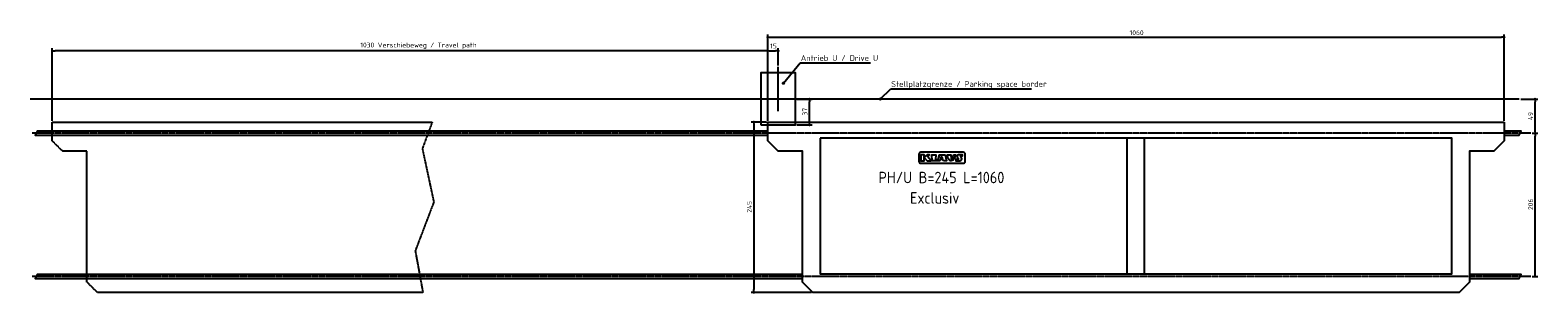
# Model space of a CAD drawing. Extents: x -10768 to 10936, y -2800 to 992.
import ezdxf

# ---------------------------------------------------------------- set-up
doc = ezdxf.new("R2010")
doc.units = 0
doc.linetypes.add('GEN3', pattern=[6.25, 5, -1.25])
doc.linetypes.add('GEN7', pattern=[15, 10, -2.5, 0, -2.5])
doc.layers.get('0').update_dxf_attribs({"linetype": 'CONTINUOUS'})
doc.layers.get('DEFPOINTS').update_dxf_attribs({"linetype": 'CONTINUOUS'})
for name, color, linetype in [('3', 6, 'GEN3'), ('4', 3, 'CONTINUOUS'), ('5', 3, 'CONTINUOUS'), ('7', 4, 'GEN7'), ('SICHTBARE_KANTEN_DIN_', 7, 'CONTINUOUS')]:
    doc.layers.add(name, color=color, linetype=linetype)
doc.styles.get("Standard").update_dxf_attribs({"font": 'ISOCP.SHX'})
doc.dimstyles.get("Standard").update_dxf_attribs({"dimtxt": 2.5, "dimasz": 2.5, "dimexe": 1.25, "dimexo": 0.625, "dimtad": 1, "dimcen": 2.5, "dimazin": 3, "dimtfac": 1, "dimtmove": 0, "dimatfit": 3})

# ---------------------------------------------------------------- blocks, each defined once
blk = doc.blocks.new('PUNKT')
at = {"layer": '4', "color": 0, "linetype": 'BYBLOCK'}
blk.add_line((-0.5, 0), (-1, 0), dxfattribs=at)
at = {"layer": '4', "color": 0, "linetype": 'BYBLOCK', "const_width": 0.5}
blk.add_lwpolyline([(-0.25, 0, 1), (0.25, 0, 1)], format="xyb", close=True, dxfattribs=at)
blk = doc.blocks.new('*U30')
at = {"layer": '5', "color": 2}
blk.add_text('206', height=70, rotation=90, dxfattribs=at).set_placement((10866, -1594))
blk = doc.blocks.new('*D12')
at = {"layer": '5'}
for p, q in [((10856, -490), (10936, -490)), ((10896, -2510), (10896, -530)), ((10856, -2550), (10936, -2550))]:
    blk.add_line(p, q, dxfattribs=at)
at = {"layer": 'DEFPOINTS', "color": 0}
for p in [(10836, -490), (10896, -490), (10836, -2550)]:
    blk.add_point(p, dxfattribs=at)
blk.add_blockref('*U30', (0, 0))
at = {"layer": '5', "xscale": 40, "yscale": 40, "zscale": 40}
for p, rotation in [((10896, -490), 90), ((10896, -2550), 270)]:
    blk.add_blockref('PUNKT', p, dxfattribs=dict(at, rotation=rotation))
blk = doc.blocks.new('*U31')
at = {"layer": '5', "color": 2}
blk.add_text('245', height=70, rotation=90, dxfattribs=at).set_placement((-380, -1633))
blk = doc.blocks.new('*D13')
at = {"layer": '5'}
for p, q in [((-170, -330), (-390, -330)), ((-350, -370), (-350, -2740)), ((479, -2780), (-390, -2780))]:
    blk.add_line(p, q, dxfattribs=at)
at = {"layer": 'DEFPOINTS', "color": 0}
for p in [(-150, -330), (-350, -2780), (499, -2780)]:
    blk.add_point(p, dxfattribs=at)
blk.add_blockref('*U31', (0, 0))
at = {"layer": '5', "xscale": 40, "yscale": 40, "zscale": 40}
for p, rotation in [((-350, -330), 90), ((-350, -2780), 270)]:
    blk.add_blockref('PUNKT', p, dxfattribs=dict(at, rotation=rotation))
blk = doc.blocks.new('*U32')
at = {"layer": '5', "color": 2}
blk.add_text('49', height=70, rotation=90, dxfattribs=at).set_placement((10866, -300))
blk = doc.blocks.new('*D14')
at = {"layer": '5'}
for p, q in [((10689, 0), (10936, 0)), ((10896, -450), (10896, -40)), ((10856, -490), (10936, -490))]:
    blk.add_line(p, q, dxfattribs=at)
at = {"layer": 'DEFPOINTS', "color": 0}
for p in [(10669, 0), (10896, 0), (10836, -490)]:
    blk.add_point(p, dxfattribs=at)
blk.add_blockref('*U32', (0, 0))
at = {"layer": '5', "xscale": 40, "yscale": 40, "zscale": 40}
for p, rotation in [((10896, 0), 90), ((10896, -490), 270)]:
    blk.add_blockref('PUNKT', p, dxfattribs=dict(at, rotation=rotation))
blk = doc.blocks.new('*U33')
at = {"layer": '5', "color": 2}
blk.add_text('15', height=70, dxfattribs=at).set_placement((-116, 729))
blk = doc.blocks.new('*D15')
at = {"layer": '5'}
for p, q in [((-150, -310), (-150, 734)), ((-110, 694), (-40, 694)), ((0, 485), (0, 734))]:
    blk.add_line(p, q, dxfattribs=at)
at = {"layer": 'DEFPOINTS', "color": 0}
for p in [(0, 694), (0, 465), (-150, -330)]:
    blk.add_point(p, dxfattribs=at)
blk.add_blockref('*U33', (0, 0))
at = {"layer": '5', "xscale": 40, "yscale": 40, "zscale": 40, "rotation": 180}
blk.add_blockref('PUNKT', (-150, 694), dxfattribs=at)
at = {"layer": '5', "xscale": 40, "yscale": 40, "zscale": 40}
blk.add_blockref('PUNKT', (0, 694), dxfattribs=at)
blk = doc.blocks.new('*U34')
at = {"layer": '5', "color": 2}
blk.add_text('1030 Verschiebeweg / Travel path', height=70, dxfattribs=at).set_placement((-6015, 744))
blk = doc.blocks.new('*D16')
at = {"layer": '5'}
for p, q in [((-10450, -310), (-10450, 734)), ((-190, 694), (-10410, 694)), ((-150, -50), (-150, 734))]:
    blk.add_line(p, q, dxfattribs=at)
at = {"layer": 'DEFPOINTS', "color": 0}
for p in [(-10450, 694), (-150, -70), (-10450, -330)]:
    blk.add_point(p, dxfattribs=at)
blk.add_blockref('*U34', (0, 0))
at = {"layer": '5', "xscale": 40, "yscale": 40, "zscale": 40, "rotation": 180}
blk.add_blockref('PUNKT', (-10450, 694), dxfattribs=at)
at = {"layer": '5', "xscale": 40, "yscale": 40, "zscale": 40}
blk.add_blockref('PUNKT', (-150, 694), dxfattribs=at)
blk = doc.blocks.new('*U35')
at = {"layer": '5', "color": 2}
blk.add_text('1060', height=70, dxfattribs=at).set_placement((5059, 921))
blk = doc.blocks.new('*D17')
at = {"layer": '5'}
for p, q in [((-150, -310), (-150, 931)), ((-110, 891), (10410, 891)), ((10450, -310), (10450, 931))]:
    blk.add_line(p, q, dxfattribs=at)
at = {"layer": 'DEFPOINTS', "color": 0}
for p in [(10450, 891), (-150, -330), (10450, -330)]:
    blk.add_point(p, dxfattribs=at)
blk.add_blockref('*U35', (0, 0))
at = {"layer": '5', "xscale": 40, "yscale": 40, "zscale": 40, "rotation": 180}
blk.add_blockref('PUNKT', (-150, 891), dxfattribs=at)
at = {"layer": '5', "xscale": 40, "yscale": 40, "zscale": 40}
blk.add_blockref('PUNKT', (10450, 891), dxfattribs=at)
blk = doc.blocks.new('*U28')
at = {"linetype": 'CONTINUOUS'}
for p, q in [((1459, 2), (1458, 0)), ((1461, 6), (1459, 2)), ((1464, 8), (1461, 6)), ((1467, 10), (1464, 8)), ((1474, 8), (1467, 10)), ((1474, 8), (1475, 6)), ((1475, 6), (1478, 2)), ((1478, 2), (1478, 0)), ((1458, 0), (1461, -6)), ((1461, -6), (1461, -7)), ((1469, -10), (1461, -7)), ((1474, -7), (1469, -10)), ((1476, -6), (1474, -7)), ((1478, 0), (1476, -6))]:
    blk.add_line(p, q, dxfattribs=at)
for points in [[(1459, 2), (1458, 0), (1478, 0)], [(1461, 6), (1459, 2), (1478, 2)], [(1464, 8), (1461, 6), (1475, 6)], [(1467, 10), (1464, 8), (1474, 8)], [(1458, 0), (1461, -6), (1476, -6)], [(1461, -6), (1461, -7), (1474, -7)]]:
    blk.add_solid(points, dxfattribs=at)
at = {"linetype": 'CONTINUOUS', "extrusion": (0, 0, -1)}
for points in [[(-1459, 2), (-1478, 2), (-1478, 0)], [(-1461, 6), (-1475, 6), (-1478, 2)], [(-1464, 8), (-1474, 8), (-1475, 6)], [(-1458, 0), (-1478, 0), (-1476, -6)], [(-1461, -6), (-1476, -6), (-1474, -7)], [(-1461, -7), (-1474, -7), (-1469, -10)]]:
    blk.add_solid(points, dxfattribs=at)
blk = doc.blocks.new('*U29')
at = {"linetype": 'CONTINUOUS'}
for p, q in [((66, 231), (65, 229)), ((65, 229), (67, 223)), ((67, 236), (66, 231)), ((70, 237), (67, 236)), ((67, 223), (68, 222)), ((76, 219), (68, 222)), ((74, 239), (70, 237)), ((81, 237), (74, 239)), ((81, 222), (76, 219)), ((81, 237), (82, 236)), ((83, 223), (81, 222)), ((82, 236), (85, 231)), ((84, 229), (83, 223)), ((85, 231), (84, 229))]:
    blk.add_line(p, q, dxfattribs=at)
for points in [[(66, 231), (65, 229), (84, 229)], [(65, 229), (67, 223), (83, 223)], [(67, 236), (66, 231), (85, 231)], [(70, 237), (67, 236), (82, 236)], [(67, 223), (68, 222), (81, 222)], [(74, 239), (70, 237), (81, 237)]]:
    blk.add_solid(points, dxfattribs=at)
at = {"linetype": 'CONTINUOUS', "extrusion": (0, 0, -1)}
for points in [[(-65, 229), (-84, 229), (-83, 223)], [(-66, 231), (-85, 231), (-84, 229)], [(-67, 236), (-82, 236), (-85, 231)], [(-67, 223), (-83, 223), (-81, 222)], [(-68, 222), (-81, 222), (-76, 219)], [(-70, 237), (-81, 237), (-82, 236)]]:
    blk.add_solid(points, dxfattribs=at)
blk = doc.blocks.new('*U36')
at = {"layer": '5', "color": 2}
blk.add_text('37', height=70, rotation=90, dxfattribs=at).set_placement((420, -234))
blk = doc.blocks.new('*D18')
at = {"layer": '5'}
for p, q in [((270, 0), (490, 0)), ((450, -330), (450, -40)), ((270, -370), (490, -370))]:
    blk.add_line(p, q, dxfattribs=at)
at = {"layer": 'DEFPOINTS', "color": 0}
for p in [(250, 0), (450, 0), (250, -370)]:
    blk.add_point(p, dxfattribs=at)
blk.add_blockref('*U36', (0, 0))
at = {"layer": '5', "xscale": 40, "yscale": 40, "zscale": 40}
for p, rotation in [((450, 0), 90), ((450, -370), 270)]:
    blk.add_blockref('PUNKT', p, dxfattribs=dict(at, rotation=rotation))

msp = doc.modelspace()

# ---------------------------------------------------------------- linework, layer by layer
for p, q in [((0, -174.614), (0, 464.757)), ((74.869, 229.249), (317.928, 522.568)), ((317.928, 522.568), (1329.113, 522.568)), ((10668.832, 0), (-10768.032, 0)), ((1468.337, 0), (1619.532, 148.853)), ((1619.532, 148.853), (3646.804, 148.853)), ((5025, -2511.819), (5025, -561.819)), ((5275, -2511.819), (5275, -561.819))]:
    msp.add_line(p, q)
for points in [[(-250, -370), (250, -370), (250, 380), (-250, 380)], [(2151.842, -826.436), (2180.134, -800.967), (2144.463, -800.967), (2100.329, -833.37), (2100.329, -800.967), (2051.727, -800.967), (2052.305, -886.608), (2100.329, -886.608), (2100.329, -840.892), (2144.335, -886.608), (2202.757, -886.608)], [(2216.161, -886.886), (2210.906, -800.967), (2269.702, -800.967), (2264.097, -866.344), (2284.93, -866.932), (2281.713, -886.886)], [(2378.502, -886.886), (2370.014, -866.344), (2330.662, -866.344), (2320.073, -886.886), (2296.518, -886.886), (2320.813, -800.967), (2401.916, -800.967), (2421.659, -886.886)], [(2337.117, -851.513), (2351.494, -828.166), (2364.011, -851.513)], [(2524.925, -800.967), (2553.163, -800.967), (2533.245, -857.077), (2518.545, -875.041), (2503.845, -883.786), (2491.684, -886.168), (2478.016, -885.124), (2460.053, -872.805), (2447.149, -852.623), (2441.203, -834.382), (2438.251, -816.859), (2436.715, -800.967), (2486.94, -800.967), (2489.227, -853.047), (2489.967, -857.864), (2490.412, -858.885), (2490.879, -859.851), (2491.299, -860.612), (2491.684, -861.2), (2492.046, -861.649), (2492.396, -861.992), (2492.746, -862.261), (2493.108, -862.488), (2493.491, -862.702), (2493.892, -862.905), (2494.306, -863.094), (2494.728, -863.266), (2495.154, -863.42), (2495.578, -863.551), (2495.995, -863.658), (2496.402, -863.737), (2496.792, -863.786), (2497.17, -863.809), (2497.536, -863.809), (2497.893, -863.789), (2498.245, -863.752), (2498.594, -863.703), (2498.942, -863.645), (2499.292, -863.582), (2499.646, -863.515), (2500.003, -863.443), (2500.359, -863.363), (2500.712, -863.273), (2501.059, -863.169), (2501.398, -863.048), (2501.727, -862.907), (2502.041, -862.744), (2502.341, -862.556), (2502.628, -862.346), (2502.904, -862.117), (2503.174, -861.872), (2503.441, -861.614), (2503.707, -861.346), (2503.976, -861.072), (2504.251, -860.794), (2504.537, -860.504), (2504.853, -860.145), (2505.218, -859.647), (2505.651, -858.942), (2506.174, -857.96), (2506.806, -856.633), (2507.568, -854.891), (2508.478, -852.665), (2509.56, -849.87), (2510.848, -846.358), (2512.378, -841.963), (2514.186, -836.519), (2516.308, -829.863), (2518.781, -821.829), (2521.641, -812.252)]]:
    msp.add_lwpolyline(points, close=True)
for points in [[(-149.644, -460), (-10666.102, -460), (-10696.102, -520), (-149.644, -520)], [(10450.356, -520), (10665.585, -520), (10695.585, -460), (10450.356, -460)], [(2489.967, -857.864), (2489.888, -857.681)], [(349.356, -2520), (-10666.102, -2520), (-10696.102, -2580), (349.356, -2580)], [(9951.356, -2580), (10665.585, -2580), (10695.585, -2520), (9951.356, -2520)]]:
    msp.add_lwpolyline(points)
for points in [[(2054.017, -922.111), (2663.382, -922.111, 0.414213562), (2692.182, -893.311), (2692.182, -793.237, 0.414213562), (2663.382, -764.437), (2054.017, -764.437, 0.414213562), (2025.217, -793.237), (2025.217, -893.311, 0.414213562)], [(2639.405, -844.247), (2627.906, -823.26, -0.569920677), (2631.852, -816.598), (2651.839, -816.598), (2652.915, -800.967), (2593.35, -800.967, 0.562128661), (2577.364, -827.242), (2594.5, -860.347, -0.562128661), (2590.504, -866.915), (2556.905, -866.915), (2557.505, -883.133), (2557.644, -886.886), (2614.148, -886.886, 0.569920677)]]:
    msp.add_lwpolyline(points, format="xyb", close=True)
for centre in [(74.869, 229.249), (1468.337, 0)]:
    msp.add_circle(centre, 10)
at = {"layer": '3'}
msp.add_lwpolyline([(-4957.669, -1480.637), (-5224.627, -2180.846), (-5114.703, -2780), (-9801, -2780), (-9951, -2630), (-9951, -749.487), (-10300, -749.487), (-10450, -599.487), (-10450, -330), (-4981.224, -330), (-5122.555, -711.609)], close=True, dxfattribs=at)
at = {"layer": '7'}
for p, q in [((10835.841, -490), (-10741.666, -490)), ((10835.841, -2550), (-10741.666, -2550))]:
    msp.add_line(p, q, dxfattribs=at)
at = {"layer": 'SICHTBARE_KANTEN_DIN_'}
msp.add_lwpolyline([(10450, -330), (10450, -599.487), (10300, -749.487), (9951, -749.487), (9951, -2630), (9801, -2780), (499, -2780), (349, -2630), (349, -749.487), (0, -749.487), (-150, -599.487), (-150, -330)], close=True, dxfattribs=at)
msp.add_lwpolyline([(604, -561.819), (604, -2511.819), (9696, -2511.819), (9696, -561.819), (603.746, -561.819)], dxfattribs=at)

# ---------------------------------------------------------------- block references
at = {"linetype": 'CONTINUOUS'}
for name in ['*U29', '*U28']:
    msp.add_blockref(name, (0, 0), dxfattribs=at)

# ---------------------------------------------------------------- texts
for s, height, p in [('Antrieb U / Drive U', 82.5, (325.276, 550.76)), ('Stellplatzgrenze / Parking space border', 82.5, (1626.88, 177.045)), ('PH/U B=245 L=1060', 165, (1442.759, -1209.201)), ('Exclusiv', 165, (1898.299, -1502.93))]:
    msp.add_text(s, height=height).set_placement(p)

# ---------------------------------------------------------------- dimensions: what is measured, and where the dimension line sits
at = {"layer": '5'}
dim = msp.add_linear_dim(base=(10450, 891.2), p1=(-150, -330), p2=(10450, -330), dimstyle='Standard', override={"dimdec": 2, "dimtdec": 0}, dxfattribs=at)
dim.commit()
dim.dimension.update_dxf_attribs({"geometry": '*D17', "text_midpoint": (5150, 956.2)})
dim = msp.add_linear_dim(base=(-10450, 693.727), p1=(-150, -70), p2=(-10450, -330), text='<> Verschiebeweg / Travel path', dimstyle='Standard', override={"dimdec": 2, "dimtdec": 0}, dxfattribs=at)
dim.commit()
dim.dimension.update_dxf_attribs({"geometry": '*D16', "text_midpoint": (-5300, 768.658)})
dim = msp.add_linear_dim(base=(0, 693.656), p1=(-150, -330), p2=(0, 464.757), dimstyle='Standard', override={"dimdec": 2, "dimtdec": 0}, dxfattribs=at)
dim.commit()
dim.dimension.update_dxf_attribs({"geometry": '*D15', "text_midpoint": (-72.659, 763.673), "dimtype": 128})
for base, p1, p2, picture, middle in [((450, 0), (250, -370), (250, 0), '*D18', (385, -185)), ((10895.585, 0), (10835.841, -490), (10668.832, 0), '*D14', (10830.585, -245)), ((-350, -2780), (-150, -330), (499, -2780), '*D13', (-415.007, -1555)), ((10895.585, -490), (10835.841, -2550), (10835.841, -490), '*D12', (10830.578, -1520))]:
    dim = msp.add_linear_dim(base=base, p1=p1, p2=p2, angle=90, dimstyle='Standard', override={"dimdec": 2, "dimtdec": 0}, dxfattribs=at)
    dim.commit()
    dim.dimension.update_dxf_attribs({"geometry": picture, "text_midpoint": middle})

doc.saveas('drawing.dxf')
